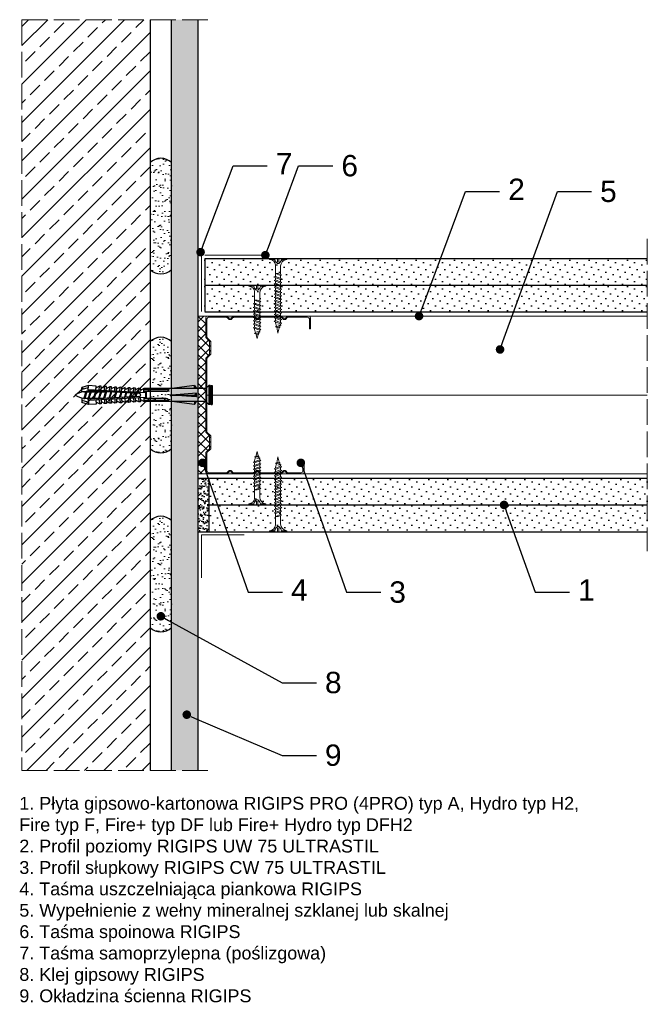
# Model space of a CAD drawing. Header units: millimetres. Extents: x 1525 to 2924, y 465 to 1600.
# Tile 2 of 6: x 2065 to 2358, y 465 to 926. Entities that reach past the tile are written whole.
import ezdxf
from ezdxf import colors
from ezdxf.entities.mleader import LeaderData, LeaderLine
from ezdxf.math import Vec2, Vec3

# ---------------------------------------------------------------- set-up
doc = ezdxf.new("R2010")
doc.units = ezdxf.units.MM
doc.linetypes.add('ACAD_ISO02W100', pattern=[15, 12, -3])
for name, color, linetype, lineweight in [('_ISOVER WELNA', 7, 'BATTING', 9), ('_RIGIPS AKCESORIA', 7, 'Continuous', 18), ('_RIGIPS G-K', 7, 'Continuous', 25), ('_RIGIPS PROFIL', 7, 'Continuous', 18), ('KRESKOWANIE', 7, 'Continuous', 9), ('OPISY', 7, 'Continuous', 9), ('PRZERYWANA', 7, 'ACAD_ISO02W100', 9)]:
    doc.layers.add(name, color=color, linetype=linetype, lineweight=lineweight)
doc.styles.get("Standard").update_dxf_attribs({"font": 'arial.ttf'})
doc.linetypes.add('BATTING', pattern='A,0.00254,-2.54,[134,ltypeshp.shx,S=2.54,R=0,X=-2.54,Y=0],-5.08,[134,ltypeshp.shx,S=2.54,R=180,X=2.54,Y=0],-2.54', length=10.16254)
pattern_1 = [(225, (213.1344, -290.488), (1.122532, -3.367596), [0, -3.175])]

# ---------------------------------------------------------------- blocks, each defined once
blk = doc.blocks.new('TN 25')
at = {"layer": '_RIGIPS AKCESORIA'}
for p, q in [((0, -0.84), (0, 7.16)), ((0, 7.16), (0.46, 7.16)), ((0.46, 4.78), (0, 4.78)), ((0.46, 7.16), (0.46, 4.78)), ((8.47, 4.46), (8.79, 5)), ((8.79, 5), (9.93, 2.01)), ((10.1, 4.46), (10.41, 5)), ((10.41, 5), (11.56, 2.01)), ((11.67, 4.46), (11.99, 5)), ((11.99, 5), (13.14, 2.01)), ((13.21, 4.46), (13.52, 5)), ((13.52, 5), (14.67, 2.01)), ((14.8, 4.46), (15.12, 5)), ((15.12, 5), (16.26, 2.01)), ((16.42, 4.46), (16.73, 5)), ((16.73, 5), (17.88, 2.01)), ((17.99, 4.46), (18.31, 5)), ((18.31, 5), (19.45, 2.01)), ((19.68, 4.46), (20, 5)), ((20, 5), (21.14, 2.01)), ((0, 3.5), (1.77, 3.5)), ((0, 2.83), (1.77, 2.83)), ((0.46, 1.64), (0, 1.64)), ((0.46, -0.84), (0.46, 1.64)), ((1.77, 3.5), (1.77, 4.2)), ((1.77, 2.83), (1.77, 2.18)), ((3.02, 4.46), (8.47, 4.46)), ((7.49, 2.01), (3.55, 2.01)), ((7.12, 4.46), (7.12, 3.18)), ((8.03, 2.01), (7.12, 4.46)), ((7.12, 3.18), (7.65, 1.53)), ((7.65, 1.53), (8.03, 2.01)), ((9.41, 2.01), (8.03, 2.01)), ((9.61, 1.51), (8.47, 4.46)), ((9, 4.46), (10.1, 4.46)), ((9.93, 2.01), (9.61, 1.51)), ((11.04, 2.01), (9.93, 2.01)), ((11.23, 1.51), (10.1, 4.46)), ((10.62, 4.46), (11.67, 4.46)), ((11.56, 2.01), (11.23, 1.51)), ((12.61, 2.01), (11.56, 2.01)), ((12.81, 1.51), (11.67, 4.46)), ((12.2, 4.46), (13.21, 4.46)), ((13.14, 2.01), (12.81, 1.51)), ((14.15, 2.01), (13.14, 2.01)), ((14.34, 1.51), (13.21, 4.46)), ((13.73, 4.46), (14.8, 4.46)), ((14.67, 2.01), (14.34, 1.51)), ((15.74, 2.01), (14.67, 2.01)), ((15.94, 1.51), (14.8, 4.46)), ((15.33, 4.46), (16.42, 4.46)), ((16.26, 2.01), (15.94, 1.51)), ((17.36, 2.01), (16.26, 2.01)), ((17.55, 1.51), (16.42, 4.46)), ((16.94, 4.46), (17.99, 4.46)), ((17.88, 2.01), (17.55, 1.51)), ((18.93, 2.01), (17.88, 2.01)), ((19.13, 1.51), (17.99, 4.46)), ((18.52, 4.46), (19.68, 4.46)), ((19.45, 2.01), (19.13, 1.51)), ((19.45, 2.01), (20.62, 2.01)), ((20.82, 1.51), (19.68, 4.46)), ((20.21, 4.46), (20.7, 4.46)), ((20.7, 4.46), (22.28, 3.98)), ((21.14, 2.01), (20.82, 1.51)), ((21.14, 2.01), (21.81, 2.12)), ((21.85, 1.83), (21.67, 3.28)), ((21.67, 3.28), (22.14, 2.4)), ((22.14, 2.4), (21.85, 1.83)), ((22.7, 2.36), (22.14, 2.4)), ((22.28, 3.98), (22.56, 4.37)), ((22.7, 2.36), (22.28, 3.98)), ((22.56, 4.37), (23.03, 2.71)), ((23.03, 2.71), (22.7, 2.36)), ((22.71, 3.85), (25, 3.24)), ((25, 3.24), (23.03, 2.71)), ((0, -0.84), (0.46, -0.84))]:
    blk.add_line(p, q, dxfattribs=at)
for centre, major_axis, ratio, start_param, end_param in [((3.09, 7.67), (0.17, 3.2), 0.826134, 1.773653, 3.180586), ((-0.04, 0.9), (0, 3.93), 0.848176, -0.720942, -0.151112), ((3.37, -1.57), (0.28, 3.57), 0.832181, 0.035984, 1.430787), ((-2.73, 15.91), (0, 14.76), 0.848176, 3.399396, 3.475072), ((0.59, 4.62), (0, 2.81), 0.848176, 3.475072, 3.862535), ((1.66, 3.18), (0, 0.895), 0.848176, -1.552777, -0.720942), ((1.66, 3.18), (0, 0.895), 0.848176, 3.862535, 4.730408)]:
    blk.add_ellipse(centre, major_axis=major_axis, ratio=ratio, start_param=start_param, end_param=end_param, dxfattribs=at)
blk = doc.blocks.new('TN 35')
at = {"layer": '_RIGIPS AKCESORIA'}
for p, q in [((0, -0.84), (0, 7.16)), ((0, 7.16), (0.46, 7.16)), ((0.46, 4.78), (0, 4.78)), ((0.46, 7.16), (0.46, 4.78)), ((8.47, 4.46), (8.79, 5)), ((8.79, 5), (9.93, 2.01)), ((10.1, 4.46), (10.41, 5)), ((10.41, 5), (11.56, 2.01)), ((11.67, 4.46), (11.99, 5)), ((11.99, 5), (13.14, 2.01)), ((13.21, 4.46), (13.52, 5)), ((13.52, 5), (14.67, 2.01)), ((14.8, 4.46), (15.12, 5)), ((15.12, 5), (16.26, 2.01)), ((16.42, 4.46), (16.73, 5)), ((16.73, 5), (17.88, 2.01)), ((17.99, 4.46), (18.31, 5)), ((18.31, 5), (19.45, 2.01)), ((19.57, 4.46), (19.88, 5)), ((19.88, 5), (21.03, 2.01)), ((21.14, 4.46), (21.46, 5)), ((21.46, 5), (22.6, 2.01)), ((22.72, 4.46), (23.03, 5)), ((23.03, 5), (24.18, 2.01)), ((24.29, 4.46), (24.61, 5)), ((24.61, 5), (25.75, 2.01)), ((25.87, 4.46), (26.18, 5)), ((26.18, 5), (27.33, 2.01)), ((27.44, 4.46), (27.76, 5)), ((27.76, 5), (28.9, 2.01)), ((29.13, 4.46), (29.45, 5)), ((29.45, 5), (30.59, 2.01)), ((0, 3.5), (1.77, 3.5)), ((0, 2.83), (1.77, 2.83)), ((0.46, 1.64), (0, 1.64)), ((0.46, -0.84), (0.46, 1.64)), ((1.77, 3.5), (1.77, 4.2)), ((1.77, 2.83), (1.77, 2.18)), ((3.02, 4.46), (8.47, 4.46)), ((7.49, 2.01), (3.55, 2.01)), ((7.12, 4.46), (7.12, 3.18)), ((8.03, 2.01), (7.12, 4.46)), ((7.12, 3.18), (7.65, 1.53)), ((7.65, 1.53), (8.03, 2.01)), ((9.41, 2.01), (8.03, 2.01)), ((9.61, 1.51), (8.47, 4.46)), ((9, 4.46), (10.1, 4.46)), ((9.93, 2.01), (9.61, 1.51)), ((11.04, 2.01), (9.93, 2.01)), ((11.23, 1.51), (10.1, 4.46)), ((10.62, 4.46), (11.67, 4.46)), ((11.56, 2.01), (11.23, 1.51)), ((12.61, 2.01), (11.56, 2.01)), ((12.81, 1.51), (11.67, 4.46)), ((12.2, 4.46), (13.21, 4.46)), ((13.14, 2.01), (12.81, 1.51)), ((14.15, 2.01), (13.14, 2.01)), ((14.34, 1.51), (13.21, 4.46)), ((13.73, 4.46), (14.8, 4.46)), ((14.67, 2.01), (14.34, 1.51)), ((15.74, 2.01), (14.67, 2.01)), ((15.94, 1.51), (14.8, 4.46)), ((15.33, 4.46), (16.42, 4.46)), ((16.26, 2.01), (15.94, 1.51)), ((17.36, 2.01), (16.26, 2.01)), ((17.55, 1.51), (16.42, 4.46)), ((16.94, 4.46), (17.99, 4.46)), ((17.88, 2.01), (17.55, 1.51)), ((18.93, 2.01), (17.84, 2.01)), ((19.13, 1.51), (17.99, 4.46)), ((18.52, 4.46), (19.57, 4.46)), ((19.45, 2.01), (19.13, 1.51)), ((20.51, 2.01), (19.41, 2.01)), ((20.7, 1.51), (19.57, 4.46)), ((20.09, 4.46), (21.14, 4.46)), ((21.03, 2.01), (20.7, 1.51)), ((22.08, 2.01), (20.99, 2.01)), ((22.28, 1.51), (21.14, 4.46)), ((21.67, 4.46), (22.72, 4.46)), ((22.6, 2.01), (22.28, 1.51)), ((23.66, 2.01), (22.56, 2.01)), ((23.85, 1.51), (22.72, 4.46)), ((23.24, 4.46), (24.29, 4.46)), ((24.18, 2.01), (23.85, 1.51)), ((25.23, 2.01), (24.14, 2.01)), ((25.43, 1.51), (24.29, 4.46)), ((24.81, 4.46), (25.87, 4.46)), ((25.75, 2.01), (25.43, 1.51)), ((26.81, 2.01), (25.71, 2.01)), ((27, 1.51), (25.87, 4.46)), ((26.39, 4.46), (27.44, 4.46)), ((27.33, 2.01), (27, 1.51)), ((28.38, 2.01), (27.33, 2.01)), ((28.58, 1.51), (27.44, 4.46)), ((27.96, 4.46), (29.13, 4.46)), ((28.9, 2.01), (28.58, 1.51)), ((28.9, 2.01), (30.07, 2.01)), ((30.27, 1.51), (29.13, 4.46)), ((29.65, 4.46), (30.15, 4.46)), ((30.15, 4.46), (31.73, 3.98)), ((30.59, 2.01), (30.27, 1.51)), ((30.59, 2.01), (31.26, 2.12)), ((31.3, 1.83), (31.12, 3.28)), ((31.12, 3.28), (31.59, 2.4)), ((31.59, 2.4), (31.3, 1.83)), ((32.15, 2.36), (31.59, 2.4)), ((31.73, 3.98), (32.01, 4.37)), ((32.15, 2.36), (31.73, 3.98)), ((32.01, 4.37), (32.48, 2.71)), ((32.48, 2.71), (32.15, 2.36)), ((32.16, 3.85), (35, 3.24)), ((35, 3.24), (32.48, 2.71)), ((0, -0.84), (0.46, -0.84))]:
    blk.add_line(p, q, dxfattribs=at)
for centre, major_axis, ratio, start_param, end_param in [((3.09, 7.67), (0.17, 3.2), 0.826134, 1.773653, 3.180586), ((-0.04, 0.9), (0, 3.93), 0.848176, -0.720942, -0.151112), ((3.37, -1.57), (0.28, 3.57), 0.832181, 0.035984, 1.430787), ((-2.73, 15.91), (0, 14.76), 0.848176, 3.399396, 3.475072), ((0.59, 4.62), (0, 2.81), 0.848176, 3.475072, 3.862535), ((1.66, 3.18), (0, 0.895), 0.848176, -1.552777, -0.720942), ((1.66, 3.18), (0, 0.895), 0.848176, 3.862535, 4.730408)]:
    blk.add_ellipse(centre, major_axis=major_axis, ratio=ratio, start_param=start_param, end_param=end_param, dxfattribs=at)
blk = doc.blocks.new('CW 75 ULTRASTIL')
h = blk.add_hatch()
h.set_pattern_fill('ANSI31', color=256, scale=0.5, style=0)
h.paths.add_polyline_path([(106.07, 103.31, -0.414214), (106.87, 104.11), (115.19, 104.11, -0.198912), (115.55, 103.96), (116.25, 103.25, 0.198912), (116.61, 103.11), (117.19, 103.11, 0.198912), (117.55, 103.25), (118.25, 103.96, -0.198912), (118.61, 104.11), (127.89, 104.11, -0.198912), (128.25, 103.96), (128.95, 103.25, 0.198912), (129.31, 103.11), (129.89, 103.11, 0.198912), (130.25, 103.25), (130.95, 103.96, -0.198912), (131.31, 104.11), (140.59, 104.11, -0.198912), (140.95, 103.96), (141.65, 103.25, 0.198912), (142.01, 103.11), (142.59, 103.11, 0.198912), (142.95, 103.25), (143.65, 103.96, -0.198912), (144.01, 104.11), (153.17, 104.11, -0.414214), (153.97, 103.31), (153.97, 98.66), (154.52, 98.66), (154.52, 103.86, 0.414214), (153.72, 104.66), (144.01, 104.66, 0.198912), (143.65, 104.51), (142.95, 103.8, -0.198912), (142.59, 103.66), (142.01, 103.66, -0.198912), (141.65, 103.8), (140.95, 104.51, 0.198912), (140.59, 104.66), (131.31, 104.66, 0.198912), (130.95, 104.51), (130.25, 103.8, -0.198912), (129.89, 103.66), (129.31, 103.66, -0.198912), (128.95, 103.8), (128.25, 104.51, 0.198912), (127.89, 104.66), (118.61, 104.66, 0.198912), (118.25, 104.51), (117.55, 103.8, -0.198912), (117.19, 103.66), (116.61, 103.66, -0.198912), (116.25, 103.8), (115.55, 104.51, 0.198912), (115.19, 104.66), (106.32, 104.66, 0.414214), (105.52, 103.86), (105.52, 94.86, 0.198912), (105.67, 94.51), (107.17, 93, -0.198912), (107.32, 92.65), (107.32, 87.06, -0.198912), (107.17, 86.71), (105.67, 85.2, 0.198912), (105.52, 84.85), (105.52, 50.66, 0.198912), (105.67, 50.31), (107.17, 48.8, -0.198912), (107.32, 48.45), (107.32, 42.86, -0.198912), (107.17, 42.51), (105.67, 41, 0.198912), (105.52, 40.65), (105.52, 31.66, 0.414214), (106.32, 30.86), (115.19, 30.86, 0.198912), (115.55, 31), (116.25, 31.71, -0.198912), (116.61, 31.86), (117.19, 31.86, -0.198912), (117.55, 31.71), (118.25, 31, 0.198912), (118.61, 30.86), (127.89, 30.86, 0.198912), (128.25, 31), (128.95, 31.71, -0.198912), (129.31, 31.86), (129.89, 31.86, -0.198912), (130.25, 31.71), (130.95, 31, 0.198912), (131.31, 30.86), (140.59, 30.86, 0.198912), (140.95, 31), (141.65, 31.71, -0.198912), (142.01, 31.86), (142.59, 31.86, -0.198912), (142.95, 31.71), (143.65, 31, 0.198912), (144.01, 30.86), (150.72, 30.86, 0.414214), (151.52, 31.66), (151.52, 36.86), (150.97, 36.86), (150.97, 32.21, -0.414214), (150.17, 31.41), (144.01, 31.41, -0.198912), (143.65, 31.55), (142.95, 32.26, 0.198912), (142.59, 32.41), (142.01, 32.41, 0.198912), (141.65, 32.26), (140.95, 31.55, -0.198912), (140.59, 31.41), (131.31, 31.41, -0.198912), (130.95, 31.55), (130.25, 32.26, 0.198912), (129.89, 32.41), (129.31, 32.41, 0.198912), (128.95, 32.26), (128.25, 31.55, -0.198912), (127.89, 31.41), (118.61, 31.41, -0.198912), (118.25, 31.55), (117.55, 32.26, 0.198912), (117.19, 32.41), (116.61, 32.41, 0.198912), (116.25, 32.26), (115.55, 31.55, -0.198912), (115.19, 31.41), (106.87, 31.41, -0.414214), (106.07, 32.21), (106.07, 40.65, -0.198912), (106.22, 41), (107.72, 42.51, 0.198912), (107.87, 42.86), (107.87, 48.45, 0.198912), (107.72, 48.8), (106.22, 50.31, -0.198912), (106.07, 50.66), (106.07, 84.85, -0.198912), (106.22, 85.2), (107.72, 86.71, 0.198912), (107.87, 87.06), (107.87, 92.65, 0.198912), (107.72, 93), (106.22, 94.51, -0.198912), (106.07, 94.86)])
at = {"layer": '_RIGIPS PROFIL'}
for p, q in [((105.52, 103.86), (105.52, 94.86)), ((106.07, 103.31), (106.07, 94.86)), ((115.19, 104.66), (106.32, 104.66)), ((115.19, 104.11), (106.87, 104.11)), ((115.55, 104.51), (116.25, 103.8)), ((115.55, 103.96), (116.25, 103.25)), ((117.19, 103.66), (116.61, 103.66)), ((117.19, 103.11), (116.61, 103.11)), ((118.25, 104.51), (117.55, 103.8)), ((118.25, 103.96), (117.55, 103.25)), ((127.89, 104.66), (118.61, 104.66)), ((127.89, 104.11), (118.61, 104.11)), ((128.25, 104.51), (128.95, 103.8)), ((128.25, 103.96), (128.95, 103.25)), ((129.89, 103.66), (129.31, 103.66)), ((129.89, 103.11), (129.31, 103.11)), ((130.95, 104.51), (130.25, 103.8)), ((130.95, 103.96), (130.25, 103.25)), ((131.31, 104.66), (140.59, 104.66)), ((131.31, 104.11), (140.59, 104.11)), ((140.95, 104.51), (141.65, 103.8)), ((140.95, 103.96), (141.65, 103.25)), ((142.59, 103.66), (142.01, 103.66)), ((142.59, 103.11), (142.01, 103.11)), ((143.65, 104.51), (142.95, 103.8)), ((143.65, 103.96), (142.95, 103.25)), ((153.72, 104.66), (144.01, 104.66)), ((153.17, 104.11), (144.01, 104.11)), ((153.97, 98.66), (153.97, 103.31)), ((154.52, 98.66), (154.52, 103.86)), ((153.97, 98.66), (154.52, 98.66)), ((107.17, 93), (105.67, 94.51)), ((107.72, 93), (106.22, 94.51)), ((107.32, 92.65), (107.32, 87.06)), ((107.87, 92.65), (107.87, 87.06)), ((105.52, 84.85), (105.52, 50.66)), ((107.17, 86.71), (105.67, 85.2)), ((106.07, 84.85), (106.07, 50.66)), ((107.72, 86.71), (106.22, 85.2)), ((107.17, 48.8), (105.67, 50.31)), ((107.72, 48.8), (106.22, 50.31)), ((107.32, 42.86), (107.32, 48.45)), ((107.87, 42.86), (107.87, 48.45)), ((107.17, 42.51), (105.67, 41)), ((107.72, 42.51), (106.22, 41)), ((105.52, 31.66), (105.52, 40.65)), ((106.07, 32.21), (106.07, 40.65)), ((150.97, 36.86), (150.97, 32.21)), ((150.97, 36.86), (151.52, 36.86)), ((151.52, 36.86), (151.52, 31.66)), ((115.55, 31.55), (116.25, 32.26)), ((117.19, 32.41), (116.61, 32.41)), ((118.25, 31.55), (117.55, 32.26)), ((128.25, 31.55), (128.95, 32.26)), ((129.89, 32.41), (129.31, 32.41)), ((130.95, 31.55), (130.25, 32.26)), ((140.95, 31.55), (141.65, 32.26)), ((142.59, 32.41), (142.01, 32.41)), ((143.65, 31.55), (142.95, 32.26)), ((115.19, 30.86), (106.32, 30.86)), ((115.19, 31.41), (106.87, 31.41)), ((115.55, 31), (116.25, 31.71)), ((117.19, 31.86), (116.61, 31.86)), ((118.25, 31), (117.55, 31.71)), ((127.89, 31.41), (118.61, 31.41)), ((127.89, 30.86), (118.61, 30.86)), ((128.25, 31), (128.95, 31.71)), ((129.89, 31.86), (129.31, 31.86)), ((130.95, 31), (130.25, 31.71)), ((131.31, 31.41), (140.59, 31.41)), ((131.31, 30.86), (140.59, 30.86)), ((140.95, 31), (141.65, 31.71)), ((142.59, 31.86), (142.01, 31.86)), ((143.65, 31), (142.95, 31.71)), ((150.17, 31.41), (144.01, 31.41)), ((150.72, 30.86), (144.01, 30.86))]:
    blk.add_line(p, q, dxfattribs=at)
for centre, radius, start, end in [((106.32, 103.86), 0.8, 90, 180), ((106.87, 103.31), 0.8, 90, 180), ((115.19, 104.16), 0.5, 45, 90), ((115.19, 103.61), 0.5, 45, 90), ((116.61, 104.16), 0.5, 225, 270), ((116.61, 103.61), 0.5, 225, 270), ((117.19, 104.16), 0.5, 270, 315), ((117.19, 103.61), 0.5, 270, 315), ((118.61, 104.16), 0.5, 90, 135), ((118.61, 103.61), 0.5, 90, 135), ((127.89, 104.16), 0.5, 45, 90), ((127.89, 103.61), 0.5, 45, 90), ((129.31, 104.16), 0.5, 225, 270), ((129.31, 103.61), 0.5, 225, 270), ((129.89, 104.16), 0.5, 270, 315), ((129.89, 103.61), 0.5, 270, 315), ((131.31, 104.16), 0.5, 90, 135), ((131.31, 103.61), 0.5, 90, 135), ((140.59, 104.16), 0.5, 45, 90), ((140.59, 103.61), 0.5, 45, 90), ((142.01, 104.16), 0.5, 225, 270), ((142.01, 103.61), 0.5, 225, 270), ((142.59, 104.16), 0.5, 270, 315), ((142.59, 103.61), 0.5, 270, 315), ((144.01, 104.16), 0.5, 90, 135), ((144.01, 103.61), 0.5, 90, 135), ((153.17, 103.31), 0.8, 0, 90), ((153.72, 103.86), 0.8, 0, 90), ((106.02, 94.86), 0.5, 180, 225), ((106.57, 94.86), 0.5, 180, 225), ((106.82, 92.65), 0.5, 0, 45), ((107.37, 92.65), 0.5, 0, 45), ((106.02, 84.85), 0.5, 135, 180), ((106.57, 84.85), 0.5, 135, 180), ((106.82, 87.06), 0.5, 315, 0), ((107.37, 87.06), 0.5, 315, 0), ((106.02, 50.66), 0.5, 180, 225), ((106.57, 50.66), 0.5, 180, 225), ((106.82, 48.45), 0.5, 0, 45), ((107.37, 48.45), 0.5, 0, 45), ((106.82, 42.86), 0.5, 315, 0), ((107.37, 42.86), 0.5, 315, 0), ((106.02, 40.65), 0.5, 135, 180), ((106.57, 40.65), 0.5, 135, 180), ((116.61, 31.91), 0.5, 90, 135), ((117.19, 31.91), 0.5, 45, 90), ((129.31, 31.91), 0.5, 90, 135), ((129.89, 31.91), 0.5, 45, 90), ((142.01, 31.91), 0.5, 90, 135), ((142.59, 31.91), 0.5, 45, 90), ((106.32, 31.66), 0.8, 180, 270), ((106.87, 32.21), 0.8, 180, 270), ((115.19, 31.91), 0.5, 270, 315), ((115.19, 31.36), 0.5, 270, 315), ((116.61, 31.36), 0.5, 90, 135), ((117.19, 31.36), 0.5, 45, 90), ((118.61, 31.91), 0.5, 225, 270), ((118.61, 31.36), 0.5, 225, 270), ((127.89, 31.91), 0.5, 270, 315), ((127.89, 31.36), 0.5, 270, 315), ((129.31, 31.36), 0.5, 90, 135), ((129.89, 31.36), 0.5, 45, 90), ((131.31, 31.91), 0.5, 225, 270), ((131.31, 31.36), 0.5, 225, 270), ((140.59, 31.91), 0.5, 270, 315), ((140.59, 31.36), 0.5, 270, 315), ((142.01, 31.36), 0.5, 90, 135), ((142.59, 31.36), 0.5, 45, 90), ((144.01, 31.91), 0.5, 225, 270), ((144.01, 31.36), 0.5, 225, 270), ((150.17, 32.21), 0.8, 270, 0), ((150.72, 31.66), 0.8, 270, 0)]:
    blk.add_arc(centre, radius, start, end, dxfattribs=at)
blk = doc.blocks.new('kolek rozprezny komplet 60')
for p, q in [((390.66, 217.01), (390.76, 218.91)), ((393.15, 216.88), (390.66, 217.01)), ((393.75, 218.75), (390.71, 217.96)), ((393.81, 219.85), (390.76, 218.91)), ((391.67, 216.95), (392.67, 216.95)), ((392.67, 216.95), (391.67, 213.95)), ((392.67, 216.95), (392.07, 213.95)), ((393.07, 216.95), (392.07, 213.95)), ((392.67, 216.95), (393.04, 217.45)), ((393.07, 216.95), (393.04, 217.45)), ((393.07, 216.95), (394.67, 216.95)), ((394.67, 216.95), (393.67, 213.95)), ((393.68, 217.35), (393.81, 219.85)), ((417.38, 216.11), (393.68, 217.35)), ((420.47, 216.55), (393.71, 217.95)), ((397.41, 219.66), (393.81, 219.85)), ((394.67, 216.95), (394.07, 213.95)), ((395.07, 216.95), (394.07, 213.95)), ((394.67, 216.95), (394.92, 217.29)), ((395.07, 216.95), (395.05, 217.28)), ((395.07, 216.95), (397.07, 216.95)), ((397.07, 216.95), (396.07, 213.95)), ((397.07, 216.95), (396.47, 213.95)), ((397.47, 216.95), (396.47, 213.95)), ((397.07, 216.95), (397.23, 217.17)), ((397.31, 217.76), (397.41, 219.66)), ((397.47, 216.95), (397.46, 217.16)), ((397.47, 216.95), (399.47, 216.95)), ((397.67, 217.14), (397.71, 217.74)), ((399, 219.58), (397.82, 218.98)), ((398.47, 217.1), (398.5, 217.7)), ((399.47, 216.95), (398.47, 213.95)), ((399.47, 216.95), (398.87, 213.95)), ((399.87, 216.95), (398.87, 213.95)), ((398.9, 217.68), (399, 219.58)), ((399.8, 219.54), (399, 219.58)), ((399.47, 216.95), (399.55, 217.05)), ((399.7, 217.64), (399.8, 219.54)), ((399.87, 216.95), (399.87, 217.03)), ((399.87, 216.95), (401.38, 216.95)), ((400.07, 217.02), (400.1, 217.62)), ((401.4, 219.45), (400.22, 218.85)), ((400.87, 216.98), (400.9, 217.58)), ((401.87, 216.92), (400.87, 213.95)), ((401.87, 216.92), (401.27, 213.95)), ((402.26, 216.9), (401.27, 213.95)), ((401.3, 217.56), (401.4, 219.45)), ((402.2, 219.41), (401.4, 219.45)), ((402.1, 217.51), (402.2, 219.41)), ((402.47, 216.89), (402.5, 217.49)), ((403.8, 219.33), (402.61, 218.72)), ((403.27, 216.85), (403.3, 217.45)), ((404.22, 216.8), (403.31, 214.05)), ((403.7, 217.43), (403.8, 219.33)), ((404.24, 216.8), (403.7, 214.07)), ((404.62, 216.78), (403.72, 214.07)), ((404.6, 219.29), (403.8, 219.33)), ((404.5, 217.39), (404.6, 219.29)), ((404.86, 216.77), (404.9, 217.37)), ((406.19, 219.2), (405.01, 218.6)), ((405.66, 216.73), (405.69, 217.32)), ((406.58, 216.68), (405.75, 214.18)), ((406.09, 217.3), (406.19, 219.2)), ((406.62, 216.68), (406.12, 214.2)), ((406.98, 216.66), (406.16, 214.2)), ((406.99, 219.16), (406.19, 219.2)), ((406.89, 217.26), (406.99, 219.16)), ((407.26, 216.64), (407.29, 217.24)), ((408.59, 219.08), (407.41, 218.47)), ((408.06, 216.6), (408.09, 217.2)), ((408.94, 216.55), (408.19, 214.31)), ((408.49, 217.18), (408.59, 219.08)), ((408.99, 216.55), (408.55, 214.33)), ((409.39, 219.03), (408.59, 219.08)), ((409.34, 216.53), (408.6, 214.33)), ((409.29, 217.14), (409.39, 219.03)), ((409.66, 216.52), (409.69, 217.12)), ((410.99, 218.95), (409.8, 218.35)), ((410.46, 216.47), (410.49, 217.07)), ((411.3, 216.43), (410.64, 214.44)), ((410.89, 217.05), (410.99, 218.95)), ((411.37, 216.43), (410.98, 214.45)), ((411.69, 216.41), (411.04, 214.46)), ((412.59, 218.87), (411.4, 218.26)), ((412.05, 216.39), (412.09, 216.99)), ((412.49, 216.97), (412.59, 218.87)), ((413.38, 218.82), (412.59, 218.87)), ((412.85, 216.35), (412.89, 216.95)), ((413.28, 216.93), (413.38, 218.82)), ((414.98, 218.74), (413.8, 218.14)), ((414.45, 216.27), (414.48, 216.86)), ((414.88, 216.84), (414.98, 218.74)), ((415.78, 218.7), (414.98, 218.74)), ((415.25, 216.22), (415.28, 216.82)), ((415.68, 216.8), (415.78, 218.7)), ((417.38, 218.62), (416.2, 218.01)), ((417.28, 216.72), (417.38, 218.62)), ((418.18, 218.57), (417.38, 218.62)), ((418.08, 216.68), (418.18, 218.57)), ((419.78, 218.49), (418.59, 217.89)), ((419.68, 216.59), (419.78, 218.49)), ((430.17, 217.15), (419.71, 217.15)), ((431.37, 217.95), (419.75, 217.95)), ((448.67, 218.45), (419.77, 218.45)), ((420.47, 217.15), (420.47, 213.75)), ((420.67, 217.15), (420.67, 213.75)), ((420.87, 217.15), (420.87, 213.75)), ((443.47, 219.95), (432.8, 218.45)), ((443.47, 218.45), (443.47, 219.95)), ((443.47, 219.95), (444.34, 218.45)), ((450.17, 219.95), (448.67, 218.45)), ((448.67, 218.45), (448.67, 212.45)), ((448.67, 216.95), (448.67, 213.95)), ((450.17, 219.95), (450.17, 210.95)), ((450.67, 219.95), (450.17, 219.95)), ((450.67, 219.95), (450.67, 210.95)), ((450.67, 219.35), (451.17, 219.95)), ((451.17, 219.95), (451.67, 219.95)), ((451.17, 219.95), (451.17, 210.95)), ((451.67, 219.95), (451.67, 210.95)), ((393.15, 214.02), (390.66, 213.89)), ((390.66, 213.89), (390.76, 211.99)), ((393.75, 212.15), (390.71, 212.94)), ((393.81, 211.05), (390.76, 211.99)), ((391.67, 213.95), (391.71, 213.45)), ((391.71, 213.45), (392.07, 213.95)), ((392.07, 213.95), (393.67, 213.95)), ((393.67, 213.95), (393.7, 213.55)), ((417.38, 214.79), (393.68, 213.55)), ((393.68, 213.55), (393.81, 211.05)), ((420.47, 214.35), (393.71, 212.95)), ((393.78, 213.55), (394.07, 213.95)), ((394.07, 213.95), (396.07, 213.95)), ((396.07, 213.95), (396.09, 213.67)), ((396.28, 213.68), (396.47, 213.95)), ((396.47, 213.95), (398.47, 213.95)), ((397.31, 213.14), (397.41, 211.24)), ((397.67, 213.76), (397.71, 213.16)), ((399, 211.32), (397.82, 211.93)), ((398.47, 213.95), (398.48, 213.8)), ((398.47, 213.8), (398.5, 213.2)), ((398.77, 213.81), (398.87, 213.95)), ((398.87, 213.95), (400.87, 213.95)), ((398.9, 213.22), (399, 211.32)), ((399.7, 213.26), (399.8, 211.36)), ((400.07, 213.88), (400.1, 213.28)), ((401.4, 211.45), (400.22, 212.05)), ((400.87, 213.95), (400.88, 213.92)), ((400.87, 213.92), (400.9, 213.32)), ((401.27, 213.95), (401.38, 213.95)), ((401.27, 213.94), (401.27, 213.95)), ((401.3, 213.35), (401.4, 211.45)), ((402.1, 213.39), (402.2, 211.49)), ((402.47, 214.01), (402.5, 213.41)), ((403.8, 211.57), (402.61, 212.18)), ((403.27, 214.05), (403.3, 213.45)), ((403.7, 213.47), (403.8, 211.57)), ((404.5, 213.51), (404.6, 211.62)), ((404.86, 214.13), (404.9, 213.53)), ((406.19, 211.7), (405.01, 212.3)), ((405.66, 214.17), (405.69, 213.58)), ((406.09, 213.6), (406.19, 211.7)), ((406.89, 213.64), (406.99, 211.74)), ((407.26, 214.26), (407.29, 213.66)), ((408.59, 211.82), (407.41, 212.43)), ((408.06, 214.3), (408.09, 213.7)), ((408.49, 213.72), (408.59, 211.82)), ((409.39, 211.87), (408.59, 211.82)), ((409.29, 213.76), (409.39, 211.87)), ((409.66, 214.38), (409.69, 213.79)), ((410.99, 211.95), (409.8, 212.55)), ((410.46, 214.43), (410.49, 213.83)), ((410.89, 213.85), (410.99, 211.95)), ((412.59, 212.03), (411.4, 212.64)), ((412.05, 214.51), (412.09, 213.91)), ((412.49, 213.93), (412.59, 212.03)), ((413.38, 212.08), (412.59, 212.03)), ((412.85, 214.55), (412.89, 213.95)), ((413.66, 216.31), (413.08, 214.56)), ((413.28, 213.97), (413.38, 212.08)), ((413.75, 216.3), (413.4, 214.58)), ((414.05, 216.29), (413.49, 214.58)), ((414.98, 212.16), (413.8, 212.76)), ((414.45, 214.64), (414.48, 214.04)), ((414.88, 214.06), (414.98, 212.16)), ((415.78, 212.2), (414.98, 212.16)), ((415.25, 214.68), (415.28, 214.08)), ((416.02, 216.18), (415.52, 214.69)), ((415.68, 214.1), (415.78, 212.2)), ((416.12, 216.18), (415.83, 214.71)), ((416.41, 216.16), (415.93, 214.71)), ((417.38, 212.29), (416.2, 212.89)), ((417.28, 214.18), (417.38, 212.29)), ((418.18, 212.33), (417.38, 212.29)), ((418.22, 215.58), (418.01, 214.95)), ((418.08, 214.22), (418.18, 212.33)), ((419.78, 212.41), (418.59, 213.01)), ((419.68, 214.31), (419.78, 212.41)), ((430.17, 213.75), (419.71, 213.75)), ((431.37, 212.95), (419.75, 212.95)), ((448.67, 212.45), (419.77, 212.45)), ((444.34, 216.37), (432.8, 215.45)), ((432.8, 215.45), (443.47, 215.45)), ((444.34, 214.53), (432.8, 215.45)), ((443.47, 210.95), (432.8, 212.45)), ((444.34, 216.37), (443.47, 215.45)), ((444.34, 214.53), (443.47, 215.45)), ((443.47, 212.45), (443.47, 210.95)), ((443.47, 210.95), (444.34, 212.45)), ((444.34, 214.53), (444.34, 216.37)), ((450.17, 210.95), (448.67, 212.45)), ((397.41, 211.24), (393.81, 211.05)), ((399.8, 211.36), (399, 211.32)), ((402.2, 211.49), (401.4, 211.45)), ((404.6, 211.62), (403.8, 211.57)), ((406.99, 211.74), (406.19, 211.7)), ((450.67, 210.95), (450.17, 210.95)), ((450.67, 211.55), (451.17, 210.95)), ((451.17, 210.95), (451.67, 210.95))]:
    blk.add_line(p, q)
for centre, radius, start, end in [((393.41, 206.24), 10.85, 99.2038, 121.9083), ((393.65, 216.85), 0.5, 87, 177), ((397.68, 219.24), 0.3, 177, 297), ((400.08, 219.12), 0.3, 177, 297), ((402.48, 218.99), 0.3, 177, 297), ((404.87, 218.87), 0.3, 177, 297), ((407.27, 218.74), 0.3, 177, 297), ((409.67, 218.61), 0.3, 177, 297), ((411.27, 218.53), 0.3, 177, 297), ((413.66, 218.41), 0.3, 177, 297), ((416.06, 218.28), 0.3, 177, 297), ((418.46, 218.15), 0.3, 177, 297), ((422.67, 216.95), 1, 90, 168.463), ((430.17, 218.45), 1.3, 270, 0), ((393.41, 224.66), 10.85, 238.0917, 260.7962), ((393.65, 214.05), 0.5, 183, 273), ((397.68, 211.66), 0.3, 63, 183), ((400.08, 211.78), 0.3, 63, 183), ((402.48, 211.91), 0.3, 63, 183), ((404.87, 212.03), 0.3, 63, 183), ((407.27, 212.16), 0.3, 63, 183), ((409.67, 212.29), 0.3, 63, 183), ((411.27, 212.37), 0.3, 63, 183), ((413.66, 212.5), 0.3, 63, 183), ((416.06, 212.62), 0.3, 63, 183), ((417.55, 215.45), 0.682, 255.8604, 104.1386), ((418.46, 212.75), 0.3, 63, 183), ((422.67, 213.95), 1, 191.537, 270), ((430.17, 212.45), 1.3, 0, 90)]:
    blk.add_arc(centre, radius, start, end)
blk = doc.blocks.new('_Dot')
at = {"color": 0, "linetype": 'ByBlock', "lineweight": -2}
blk.add_line((-0.5, 0), (-1, 0), dxfattribs=at)
at = {"color": 0, "linetype": 'ByBlock', "const_width": 0.5}
blk.add_lwpolyline([(-0.25, 0, 1), (0.25, 0, 1)], format="xyb", close=True, dxfattribs=at)

msp = doc.modelspace()

# ---------------------------------------------------------------- hatches: boundary and pattern name
at = {"layer": '_RIGIPS AKCESORIA'}
h = msp.add_hatch(dxfattribs=at)
h.set_pattern_fill('ANSI37', color=256, style=0)
h.set_pattern_definition([(45, (203.1344, -289.588), (-2.245064, 2.245064), []), (135, (203.1344, -289.588), (-2.245064, -2.245064), [])])
h.paths.add_polyline_path([(2151.84, 767.39, -0.198912), (2151.98, 767.74), (2153.49, 769.25, 0.198912), (2153.64, 769.6), (2153.64, 775.19, 0.198912), (2153.49, 775.54), (2151.98, 777.05, -0.198912), (2151.84, 777.4), (2151.84, 786.4, -0.414214), (2152.64, 787.2), (2148.34, 787.2), (2148.34, 713.4), (2152.64, 713.4, -0.414214), (2151.84, 714.2), (2151.84, 723.19, -0.198912), (2151.98, 723.54), (2153.49, 725.05, 0.198912), (2153.64, 725.4), (2153.64, 730.99, 0.198912), (2153.49, 731.34), (2151.98, 732.85, -0.198912), (2151.84, 733.2)])
at = {"layer": '_RIGIPS G-K'}
h = msp.add_hatch(dxfattribs=at)
h.set_pattern_fill('DOTS', color=256, scale=2, angle=225, style=0)
h.set_pattern_definition([(225, (540.6344, -674.1557), (1.122532, -3.367596), [0, -3.175])])
h.paths.add_polyline_path([(2148.34, 925.8), (2135.84, 925.8), (2135.84, 574.8), (2148.34, 574.8)])
h = msp.add_hatch(dxfattribs=at)
h.set_pattern_fill('DOTS', color=256, scale=2, angle=225, style=0)
h.set_pattern_definition([(225, (540.6344, -649.2422), (1.122532, -3.367596), [0, -3.175])])
h.paths.add_polyline_path([(2358.34, 814.11), (2151.34, 814.11), (2151.34, 801.61), (2358.34, 801.61)])
h = msp.add_hatch(dxfattribs=at)
h.set_pattern_fill('DOTS', color=256, scale=2, angle=225, style=0)
h.set_pattern_definition([(225, (540.6344, -661.6557), (1.122532, -3.367596), [0, -3.175])])
h.paths.add_polyline_path([(2358.34, 801.7), (2151.34, 801.7), (2151.34, 789.2), (2358.34, 789.2)])
h = msp.add_hatch(dxfattribs=at)
h.set_pattern_fill('AR-SAND', color=256, scale=0.05, style=0)
h.set_pattern_definition([(322.5, (133.801, 1801.7795), (-0.0800016, -2.4470662), [0, -1.9304, 0, -2.159, 0, -2.06375]), (352.5, (133.801, 1801.7795), (2.2476164, -3.5841255), [0, -1.0414, 0, -1.7399, 0, -0.66675]), (32.5, (132.239, 1801.7795), (3.9549619, -0.007186), [0, -0.635, 0, -2.286, 0, -2.9845]), (42.5, (132.239, 1801.7795), (3.8177823, -1.1146466), [0, -0.3175, 0, -1.4986, 0, -1.7145])])
h.paths.add_polyline_path([(2153.34, 686.4), (2148.34, 686.4), (2148.34, 711.4), (2153.34, 711.4)])
h = msp.add_hatch(dxfattribs=at)
h.set_pattern_fill('DOTS', color=256, scale=2, angle=225, style=0)
h.set_pattern_definition(pattern_1)
h.paths.add_polyline_path([(2358.34, 711.4), (2153.34, 711.4), (2153.34, 698.9), (2358.34, 698.9)])
h = msp.add_hatch(dxfattribs=at)
h.set_pattern_fill('DOTS', color=256, scale=2, angle=225, style=0)
h.set_pattern_definition(pattern_1)
h.paths.add_polyline_path([(2358.34, 698.9), (2153.34, 698.9), (2153.34, 686.4), (2358.34, 686.4)])
at = {"layer": 'KRESKOWANIE'}
h = msp.add_hatch(dxfattribs=at)
h.set_pattern_fill('ANSI33', color=256, scale=2, angle=180, style=0)
h.set_pattern_definition([(225, (190.634, -674.156), (8.980256, -8.980256), []), (225, (181.654, -674.156), (8.980256, -8.980256), [6.35, -3.175])])
h.paths.add_polyline_path([(2125.84, 925.8), (2065.84, 925.8), (2065.84, 574.8), (2125.84, 574.8)])
h = msp.add_hatch(dxfattribs=at)
h.set_pattern_fill('AR-SAND', color=256, scale=0.1, style=0)
h.set_pattern_definition([(322.5, (540.6344, 2174.747), (-0.160003, -4.894132), [0, -3.8608, 0, -4.318, 0, -4.1275]), (352.5, (540.6344, 2174.747), (4.495233, -7.16825), [0, -2.0828, 0, -3.4798, 0, -1.3335]), (32.5, (537.5102, 2174.747), (7.909924, -0.014372), [0, -1.27, 0, -4.572, 0, -5.969]), (42.5, (537.51, 2174.747), (7.635565, -2.229293), [0, -0.635, 0, -2.9972, 0, -3.429])])
h.paths.add_polyline_path([(2135.84, 809, -0.4), (2125.84, 809), (2125.84, 859, -0.4), (2135.84, 859)])
h = msp.add_hatch(dxfattribs=at)
h.set_pattern_fill('AR-SAND', color=256, scale=0.1, style=0)
h.set_pattern_definition([(37.5, (540.6344, -590.4557), (-0.160003, 4.894132), [0, -3.8608, 0, -4.318, 0, -4.1275]), (7.5, (540.6344, -590.456), (4.495233, 7.16825), [0, -2.0828, 0, -3.4798, 0, -1.3335]), (327.5, (537.5102, -590.4557), (7.909924, 0.014372), [0, -1.27, 0, -4.572, 0, -5.969]), (317.5, (537.51, -590.456), (7.635565, 2.229293), [0, -0.635, 0, -2.9972, 0, -3.429])])
h.paths.add_polyline_path([(2135.84, 775.3, 0.4), (2125.84, 775.3), (2125.84, 725.3, 0.4), (2135.84, 725.3)])
h = msp.add_hatch(dxfattribs=at)
h.set_pattern_fill('AR-SAND', color=256, scale=0.1, style=0)
h.set_pattern_definition([(37.5, (540.6344, -674.1557), (-0.160003, 4.894132), [0, -3.8608, 0, -4.318, 0, -4.1275]), (7.5, (540.6344, -674.156), (4.495233, 7.16825), [0, -2.0828, 0, -3.4798, 0, -1.3335]), (327.5, (537.5102, -674.1557), (7.909924, 0.014372), [0, -1.27, 0, -4.572, 0, -5.969]), (317.5, (537.51, -674.156), (7.635565, 2.229293), [0, -0.635, 0, -2.9972, 0, -3.429])])
h.paths.add_polyline_path([(2135.84, 691.6, 0.4), (2125.84, 691.6), (2125.84, 641.6, 0.4), (2135.84, 641.6)])

# ---------------------------------------------------------------- linework, layer by layer
msp.add_line((2125.84, 925.8), (2125.84, 574.8))
at = {"layer": '_ISOVER WELNA', "ltscale": 3.6}
msp.add_line((2358.34, 750.3), (2152.39, 750.3), dxfattribs=at)
at = {"layer": '_RIGIPS AKCESORIA'}
for p, q in [((2149.84, 789.28), (2149.84, 817.33)), ((2181.34, 815.7), (2151.34, 815.7))]:
    msp.add_line(p, q, dxfattribs=at)
msp.add_lwpolyline([(2149.84, 664.9), (2149.84, 684.9), (2169.84, 684.9)], dxfattribs=at)
at = {"layer": '_RIGIPS G-K'}
for p, q in [((2135.84, 574.8), (2135.84, 925.8)), ((2148.34, 574.8), (2148.34, 925.8)), ((2151.34, 814.11), (2151.34, 789.28)), ((2151.34, 814.11), (2358.34, 814.11)), ((2151.34, 801.7), (2358.34, 801.7)), ((2151.34, 789.2), (2358.34, 789.2)), ((2148.34, 711.4), (2358.34, 711.4)), ((2153.34, 711.4), (2153.34, 686.4)), ((2153.34, 698.9), (2358.34, 698.9)), ((2148.34, 686.4), (2358.34, 686.4))]:
    msp.add_line(p, q, dxfattribs=at)
for centre, start, end in [((2130.84, 853.75), 46.3972, 133.6028), ((2130.84, 814.25), 226.3972, 313.6028), ((2130.84, 770.05), 46.3972, 133.6028), ((2130.84, 730.55), 226.3972, 313.6028), ((2130.84, 686.35), 46.3972, 133.6028), ((2130.84, 646.85), 226.3972, 313.6028)]:
    msp.add_arc(centre, 7.25, start, end, dxfattribs=at)
at = {"layer": '_RIGIPS PROFIL'}
for p, q in [((2148.34, 787.2), (2358.34, 787.2)), ((2148.34, 713.4), (2358.34, 713.4))]:
    msp.add_line(p, q, dxfattribs=at)
at = {"layer": 'PRZERYWANA'}
for p, q in [((2065.84, 925.8), (2065.84, 574.8)), ((2065.84, 925.8), (2155.84, 925.8)), ((2358.34, 823.3), (2358.34, 677.3)), ((2065.84, 574.8), (2155.84, 574.8))]:
    msp.add_line(p, q, dxfattribs=at)

# ---------------------------------------------------------------- block references
msp.add_blockref('kolek rozprezny komplet 60', (1703.16, 534.85))
at = {"layer": '_RIGIPS AKCESORIA', "xscale": -1, "rotation": 90}
for name, p in [('TN 35', (2188.86, 814.2)), ('TN 25', (2179.08, 801.7))]:
    msp.add_blockref(name, p, dxfattribs=at)
at = {"layer": '_RIGIPS AKCESORIA', "rotation": 90}
for name, p in [('TN 25', (2179.08, 698.9)), ('TN 35', (2188.86, 686.4))]:
    msp.add_blockref(name, p, dxfattribs=at)
at = {"layer": '_RIGIPS PROFIL'}
msp.add_blockref('CW 75 ULTRASTIL', (2046.32, 682.54), dxfattribs=at)

# ---------------------------------------------------------------- texts
at = {"insert": (2064.66, 562.4), "char_height": 6, "width": 268.1747, "attachment_point": 1}
msp.add_mtext('1. Płyta gipsowo-kartonowa RIGIPS PRO (4PRO) typ A, Hydro typ H2, Fire typ F, Fire+ typ DF lub Fire+ Hydro typ DFH2\\P2. Profil poziomy RIGIPS UW 75 ULTRASTIL\\P3. Profil słupkowy RIGIPS CW 75 ULTRASTIL\\P4. Taśma uszczelniająca piankowa RIGIPS\\P5. Wypełnienie z wełny mineralnej szklanej lub skalnej\\P6. Taśma spoinowa RIGIPS\\P7. Taśma samoprzylepna (poślizgowa)\\P8. Klej gipsowy RIGIPS\\P9. Okładzina ścienna RIGIPS', dxfattribs=at)

# ---------------------------------------------------------------- leaders
at = {"layer": 'OPISY'}
ml = msp.add_multileader_mtext('Standard', dxfattribs=at)
ml.set_content('7', color=256)
ml.set_leader_properties()
ml.set_arrow_properties(name='DOT')
ml.build(insert=Vec2(0, 0))
ctx = ml.context
ctx.base_point, ctx.char_height, ctx.landing_gap_size, ctx.plane_origin = Vec3(2180.61, 857.46), 10, 4, Vec3(1988.02, 1001.12)
notes = []
notes.append((ctx, [(0, (1, 1, 0), (2164.61, 857.46), (1, 0), 16, [(0, [(2149.42, 817.12)], 0, [])])]))
ctx.mtext.insert, ctx.mtext.flow_direction = Vec3(2184.61, 863.46), 5
ml = msp.add_multileader_mtext('Standard', dxfattribs=at)
ml.set_content('6', color=256)
ml.set_leader_properties()
ml.set_arrow_properties(name='DOT')
ml.build(insert=Vec2(0, 0))
ctx = ml.context
ctx.base_point, ctx.char_height, ctx.landing_gap_size, ctx.plane_origin = Vec3(2211.27, 857.46), 10, 4, Vec3(2018.68, 1001.12)
notes.append((ctx, [(0, (1, 1, 0), (2195.27, 857.46), (1, 0), 16, [(0, [(2179.72, 815.7)], 0, [])])]))
ctx.mtext.insert, ctx.mtext.flow_direction = Vec3(2215.27, 862.55), 5
ml = msp.add_multileader_mtext('Standard', dxfattribs=at)
ml.set_content('2', color=256)
ml.set_leader_properties()
ml.set_arrow_properties(name='DOT')
ml.build(insert=Vec2(0, 0))
ctx = ml.context
ctx.base_point, ctx.char_height, ctx.landing_gap_size, ctx.plane_origin = Vec3(2289.29, 845.48), 10, 4, Vec3(2096.7, 989.14)
notes.append((ctx, [(0, (1, 1, 0), (2273.29, 845.48), (1, 0), 16, [(0, [(2251.58, 787.2)], 0, [])])]))
ctx.mtext.insert, ctx.mtext.flow_direction = Vec3(2293.29, 851.48), 5
ml = msp.add_multileader_mtext('Standard', dxfattribs=at)
ml.set_content('5', color=256)
ml.set_leader_properties()
ml.set_arrow_properties(name='DOT')
ml.build(insert=Vec2(0, 0))
ctx = ml.context
ctx.base_point, ctx.char_height, ctx.landing_gap_size, ctx.plane_origin = Vec3(2332.26, 845.48), 10, 4, Vec3(2139.68, 989.14)
notes.append((ctx, [(0, (1, 1, 0), (2316.26, 845.48), (1, 0), 16, [(0, [(2289.48, 771.6)], 0, [])])]))
ctx.mtext.insert, ctx.mtext.flow_direction = Vec3(2336.26, 850.56), 5
ml = msp.add_multileader_mtext('Standard', dxfattribs=at)
ml.set_content('4', color=256)
ml.set_leader_properties()
ml.set_arrow_properties(name='DOT')
ml.build(insert=Vec2(0, 0))
ctx = ml.context
ctx.base_point, ctx.char_height, ctx.landing_gap_size, ctx.plane_origin = Vec3(2187.71, 658.09), 10, 4, Vec3(1995.12, 514.43)
notes.append((ctx, [(0, (1, 1, 0), (2171.71, 658.09), (1, 0), 16, [(0, [(2150.36, 718.59)], 0, [])])]))
ctx.mtext.insert, ctx.mtext.flow_direction = Vec3(2191.71, 664.09), 5
ml = msp.add_multileader_mtext('Standard', dxfattribs=at)
ml.set_content('3', color=256)
ml.set_leader_properties()
ml.set_arrow_properties(name='DOT')
ml.build(insert=Vec2(0, 0))
ctx = ml.context
ctx.base_point, ctx.char_height, ctx.landing_gap_size, ctx.plane_origin = Vec3(2233.67, 658.09), 10, 4, Vec3(2041.08, 514.43)
notes.append((ctx, [(0, (1, 1, 0), (2217.67, 658.09), (1, 0), 16, [(0, [(2196.31, 718.59)], 0, [])])]))
ctx.mtext.insert, ctx.mtext.flow_direction = Vec3(2237.67, 663.18), 5
ml = msp.add_multileader_mtext('Standard', dxfattribs=at)
ml.set_content('1', color=256)
ml.set_leader_properties()
ml.set_arrow_properties(name='DOT')
ml.build(insert=Vec2(0, 0))
ctx = ml.context
ctx.base_point, ctx.char_height, ctx.landing_gap_size, ctx.plane_origin = Vec3(2321.97, 658.09), 10, 4, Vec3(2129.38, 514.43)
notes.append((ctx, [(0, (1, 1, 0), (2305.97, 658.09), (1, 0), 16, [(0, [(2291.35, 698.9)], 0, [])])]))
ctx.mtext.insert, ctx.mtext.flow_direction = Vec3(2325.97, 664.09), 5
ml = msp.add_multileader_mtext('Standard', dxfattribs=at)
ml.set_content('8', color=256)
ml.set_leader_properties()
ml.set_arrow_properties(name='DOT')
ml.build(insert=Vec2(0, 0))
ctx = ml.context
ctx.base_point, ctx.char_height, ctx.landing_gap_size, ctx.plane_origin = Vec3(2203.59, 615.8), 10, 4, Vec3(2011.01, 759.46)
notes.append((ctx, [(0, (1, 1, 0), (2187.59, 615.8), (1, 0), 16, [(0, [(2130.84, 646.85)], 0, [])])]))
ctx.mtext.insert, ctx.mtext.flow_direction = Vec3(2207.59, 620.88), 5
ml = msp.add_multileader_mtext('Standard', dxfattribs=at)
ml.set_content('9', color=256)
ml.set_leader_properties()
ml.set_arrow_properties(name='DOT')
ml.build(insert=Vec2(0, 0))
ctx = ml.context
ctx.base_point, ctx.char_height, ctx.landing_gap_size, ctx.plane_origin = Vec3(2203.59, 581.82), 10, 4, Vec3(2011.01, 725.48)
notes.append((ctx, [(0, (1, 1, 0), (2187.59, 581.82), (1, 0), 16, [(0, [(2142.96, 600.83)], 0, [])])]))
ctx.mtext.insert, ctx.mtext.flow_direction = Vec3(2207.59, 586.9), 5
for ctx, leaders in notes:
    for number, flags, end, landing, length, lines in leaders:
        leader = LeaderData()
        leader.index, (leader.has_last_leader_line, leader.has_dogleg_vector, leader.attachment_direction) = number, flags
        leader.last_leader_point, leader.dogleg_vector, leader.dogleg_length = Vec3(end), Vec3(landing), length
        for number, points, colour, breaks in lines:
            line = LeaderLine()
            line.index, line.vertices, line.color, line.breaks = number, Vec3.list(points), colors.encode_raw_color(colour), breaks
            leader.lines.append(line)
        ctx.leaders.append(leader)

doc.saveas('drawing.dxf')
